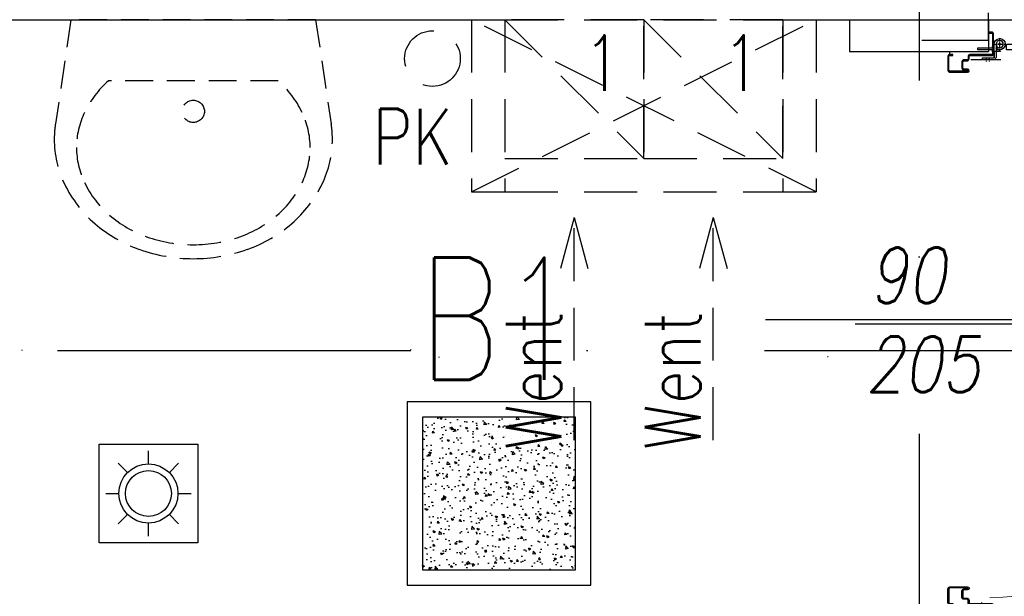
# Model space of a CAD drawing. Header units: millimetres. Extents: x 28600 to 181045, y -399112 to -163690.
# Tile 171 of 256: x 61250 to 61427, y -197545 to -197441. Entities that reach past the tile are written whole.
import ezdxf
from ezdxf.enums import TextEntityAlignment as Align

# ---------------------------------------------------------------- set-up
doc = ezdxf.new("R2010")
doc.units = ezdxf.units.MM
for name, pattern in [('CARKOVANA', [7.5, 5, -2.5]), ('CENTER', [0.6, 0.375, -0.075, 0.075, -0.075]), ('DASHDOT', [25.4, 12.7, -6.35, 0, -6.35]), ('DOT', [6.35, 0, -6.35]), ('Hidden Line', [391.222223, 282.222223, -109]), ('HIDDEN2', [4.7625, 3.175, -1.5875])]:
    doc.linetypes.add(name, pattern=pattern)
doc.layers.get('0').update_dxf_attribs({"color": 8})
for name, color, linetype in [('!! 0_ Istn-sciany', 8, 'Continuous'), ('!! 1_drzwi opis', 8, 'Continuous'), ('!! 1_drzwi-linia', 8, 'Continuous'), ('!! 1_PROJ Sciany', 8, 'Continuous'), ('!! 1_Wyburzenia', 8, 'CARKOVANA'), ('!! 2_wypos-sanitarne', 8, 'Continuous'), ('0-osie-liniA', 8, 'DASHDOT'), ('E1', 2, 'Continuous'), ('E_0', 4, 'Continuous'), ('E_OSP', 2, 'Continuous')]:
    doc.layers.add(name, color=color, linetype=linetype)
doc.styles.add('50', font='ROMANS.shx', dxfattribs={"width": 0.8, "height": 10})
doc.styles.add('ARCHETYP', font='romans.shx', dxfattribs={"height": 15})
doc.styles.add('ELE1', font='romans.shx', dxfattribs={"width": 0.8, "height": 18})

# ---------------------------------------------------------------- blocks, each defined once
blk = doc.blocks.new('A$C578D6593')
for p, q in [((-26.36, 0), (-29.16, 18.76)), ((17.64, 0), (20.43, 18.76)), ((-19.63, 11), (10.9, 11)), ((-26.36, 0), (17.64, 0))]:
    blk.add_line(p, q)
blk.add_circle((-4.36, 16.5), 2)
for centre, radius, start, end in [((-4.36, 14), 29, 90, 109.6071), ((-4.36, 14), 29, 70.3929, 90), ((-5.67, 17.67), 25.11, 109.6071, 130.6955), ((-3.06, 17.67), 25.11, 49.3045, 70.3929), ((-5.67, 19.17), 21.11, 109.6071, 130.6955), ((-4.36, 15.5), 25, 90, 109.6071), ((-4.36, 15.5), 25, 70.3929, 90), ((-3.06, 19.17), 21.11, 49.3045, 70.3929), ((-7.68, 20), 22.03, 130.6955, 154.2825), ((-1.05, 20), 22.03, 25.7175, 49.3045), ((-7.68, 21.5), 18.03, 130.6955, 154.2825), ((-1.05, 21.5), 18.03, 25.7175, 49.3045), ((-10.79, 21.5), 18.58, 154.2825, 180), ((-10.79, 23), 14.58, 154.2825, 180), ((2.06, 23), 14.58, 0, 25.7175), ((2.06, 21.5), 18.58, 0, 25.7175), ((-10.79, 21.5), 18.58, 180, 188.4794), ((-10.79, 23), 14.58, 180, 205.7175), ((2.06, 23), 14.58, 334.2825, 0), ((2.06, 21.5), 18.58, 351.5206, 0), ((-7.68, 24.5), 18.03, 205.7175, 228.4823), ((-1.05, 24.5), 18.03, 311.5177, 334.2825)]:
    blk.add_arc(centre, radius, start, end)
blk = doc.blocks.new('A$C527aaae0')
at = {"lineweight": 5}
for points in [[(0, 0), (0, -0.4111)], [(0.1863, -0.1214), (0.1863, -0.1211)], [(0.1863, -0.1211), (0.1863, -0.1214)], [(-0.0573, -0.1985), (0.0582, -0.1985)]]:
    blk.add_lwpolyline(points, dxfattribs=at)
for points in [[(0.1915, -0.001), (0.1975, -0.0093), (0.203, -0.0173), (0.2082, -0.025), (0.213, -0.0326), (0.2175, -0.0402), (0.2216, -0.0479), (0.2255, -0.0558), (0.2292, -0.0639), (0.2328, -0.0735), (0.2366, -0.0845), (0.2399, -0.0953), (0.2429, -0.1061), (0.2453, -0.1169), (0.2473, -0.1278), (0.2487, -0.1389), (0.2495, -0.1502), (0.2498, -0.1618), (0.2492, -0.1766), (0.2478, -0.1918), (0.2457, -0.2067), (0.2428, -0.2214), (0.239, -0.2358), (0.2344, -0.25), (0.2289, -0.2639), (0.2225, -0.2775), (0.2132, -0.2936), (0.1947, -0.319), (0.174, -0.3415), (0.1513, -0.361), (0.1268, -0.3776), (0.1005, -0.391), (0.0726, -0.4011), (0.0432, -0.4079), (0.0125, -0.4112), (-0.0191, -0.4105), (-0.0495, -0.4063), (-0.0786, -0.3988), (-0.1062, -0.3881), (-0.1321, -0.3743), (-0.1563, -0.3574), (-0.1786, -0.3374), (-0.1988, -0.3143), (-0.2168, -0.2883), (-0.2237, -0.2746), (-0.2299, -0.2608), (-0.2353, -0.2468), (-0.24, -0.2327), (-0.2438, -0.2183), (-0.2467, -0.2037), (-0.2487, -0.1888), (-0.2498, -0.1735), (-0.2497, -0.1595), (-0.249, -0.1479), (-0.2479, -0.1367), (-0.2463, -0.1256), (-0.2444, -0.1148), (-0.242, -0.104), (-0.2392, -0.0932), (-0.2359, -0.0823), (-0.2322, -0.0712), (-0.2282, -0.0623), (-0.2242, -0.0541), (-0.22, -0.0461), (-0.2157, -0.0381), (-0.2113, -0.0303), (-0.2067, -0.0225), (-0.2019, -0.0148), (-0.1969, -0.0071), (-0.1921, -0.001)], [(0.1608, -0.0198), (0.1622, -0.0209), (0.1634, -0.022), (0.1645, -0.023), (0.1654, -0.024), (0.1663, -0.025), (0.1672, -0.0261), (0.1682, -0.0273), (0.1692, -0.0287), (0.1739, -0.0344), (0.1821, -0.0451), (0.1893, -0.0557), (0.1954, -0.0665), (0.2007, -0.0776), (0.2051, -0.0891), (0.2087, -0.1012), (0.2116, -0.114), (0.2138, -0.1277), (0.2152, -0.1416), (0.216, -0.1551), (0.2162, -0.1682), (0.2158, -0.181), (0.2146, -0.1937), (0.2128, -0.2063), (0.2103, -0.2189), (0.2069, -0.2316), (0.2007, -0.2493), (0.1874, -0.2756), (0.1704, -0.3001), (0.1499, -0.3221), (0.1263, -0.3413), (0.1, -0.3573), (0.0711, -0.3696), (0.0402, -0.3777), (0.0074, -0.3812), (-0.0248, -0.3802), (-0.0555, -0.3745), (-0.0846, -0.3645), (-0.1119, -0.3506), (-0.1369, -0.3331), (-0.1592, -0.3122), (-0.1785, -0.2885), (-0.1945, -0.2622), (-0.2053, -0.2373), (-0.2088, -0.2247), (-0.2117, -0.2119), (-0.2139, -0.1991), (-0.2155, -0.1862), (-0.2165, -0.1732), (-0.2167, -0.1601), (-0.2161, -0.147), (-0.2148, -0.1337), (-0.2129, -0.12), (-0.2097, -0.1056), (-0.2052, -0.0909), (-0.1995, -0.0763), (-0.1928, -0.0622), (-0.1851, -0.049), (-0.1767, -0.0372), (-0.1676, -0.0271), (-0.159, -0.0198)]]:
    blk.add_lwpolyline(points, close=True)
blk.add_lwpolyline([(0.2151, -0.1518), (0.2126, -0.1464), (0.21, -0.1415), (0.2071, -0.1372), (0.2038, -0.1333), (0.2, -0.1297), (0.1955, -0.1264), (0.1903, -0.1232), (0.1842, -0.1211), (-0.1851, -0.1211), (-0.1909, -0.1228), (-0.1959, -0.1256), (-0.2003, -0.1289), (-0.2043, -0.1326), (-0.2078, -0.1367), (-0.2109, -0.1413), (-0.2137, -0.1463), (-0.2163, -0.1518), (-0.2163, -0.1521)])
at = {"linetype": 'DOT'}
blk.add_lwpolyline([(-0.3533, -0.4109), (0.3467, -0.4109), (0.3467, -1.0109), (-0.3533, -1.0109)], close=True, dxfattribs=at)
for radius in [0.0371, 0.0219]:
    blk.add_circle((0.0005, -0.1995), radius)
blk = doc.blocks.new('zaw-dr-90-p')
at = {"color": 2, "linetype": 'CENTER', "ltscale": 0.2}
for p, q in [((24.5, 24), (31, 24)), ((24.5, 19), (31, 19)), ((12, 0), (-12, 0)), ((0, 12), (0, -12))]:
    blk.add_line(p, q, dxfattribs=at)
at = {"ltscale": 0.2}
for p, q in [((10, 12), (6.5, 12)), ((10, 0), (10, 6.5))]:
    blk.add_line(p, q, dxfattribs=at)
blk.add_lwpolyline([(10, 10), (10, 39), (6.5, 39), (6.5, 10)], dxfattribs=at)
blk.add_lwpolyline([(0, 6.5), (23.5, 6.5, 0.414214), (28, 11), (28, 31), (24.5, 31), (24.5, 11, -0.414214), (23.5, 10), (0, 10, 4.561698), (7.6, 6.5), (4.9, 4.2)], format="xyb", dxfattribs=at)
blk.add_lwpolyline([(-0.2, -0.2), (-2.5, -0.2), (-2.5, 0.2), (-0.2, 0.2), (-0.2, 2.5), (0.2, 2.5), (0.2, 0.2), (2.8, 0.2), (2.8, -0.2), (0.2, -0.2), (0.2, -2.8), (-0.2, -2.8)], close=True)
blk.add_circle((0, 0), 6.5, dxfattribs=at)
blk = doc.blocks.new('drzwi 90- sc 12')
for p, q in [((-13616.12, 20410.26), (-13620.22, 20410.26)), ((-13616.12, 20410.26), (-13620, 20410.26)), ((-13618.17, 20410.26), (-13616.22, 20410.26)), ((-13618.17, 20410.26), (-13616.22, 20410.26)), ((-13616.12, 20410.26), (-13616.12, 20411.46)), ((-13616.12, 20411.46), (-13615.02, 20411.46)), ((-13614.92, 20411.36), (-13614.92, 20313.77)), ((-13620.32, 20410.16), (-13620.32, 20313.77)), ((-13614.92, 20409.86), (-13620.32, 20409.86)), ((-13620.32, 20313.47), (-13620.32, 20317.97)), ((-13614.92, 20312.27), (-13614.92, 20317.97)), ((-13614.92, 20313.77), (-13620.32, 20313.77)), ((-13618.22, 20313.37), (-13620.22, 20313.37)), ((-13618.22, 20313.67), (-13618.22, 20313.37)), ((-13618.22, 20313.67), (-13616.42, 20313.67)), ((-13615.92, 20313.17), (-13615.92, 20312.17)), ((-13617.77, 20311.12), (-13617.77, 20305.72)), ((-13617.77, 20311.12), (-13617.77, 20305.72)), ((-13615.92, 20312.17), (-13615.02, 20312.17)), ((-13616.17, 20309.92), (-13617.37, 20309.92)), ((-13616.17, 20309.92), (-13616.17, 20311.02)), ((-13715.57, 20308.32), (-13715.57, 20308.56)), ((-13715.57, 20307.69), (-13715.57, 20308.56)), ((-13715.57, 20307.82), (-13715.57, 20308.56)), ((-13715.57, 20307.72), (-13715.37, 20307.72)), ((-13715.77, 20301.96), (-13716.27, 20301.96)), ((-13616.77, 20301.96), (-13616.27, 20301.96))]:
    blk.add_line(p, q)
for points in [[(-13665.27, 20284.96), (-13665.27, 20325.83)], [(-13615.57, 20309.64), (-13615.32, 20309.64), (-13615.32, 20309.82), (-13616.32, 20309.82), (-13616.32, 20309.64), (-13615.92, 20309.64)]]:
    blk.add_lwpolyline(points)
at = {"ltscale": 0.2}
for points in [[(-13715.57, 20307.51), (-13715.57, 20309.48, 0.414214), (-13715.91, 20309.82), (-13719.43, 20309.82, 0.414214), (-13719.77, 20309.48), (-13719.77, 20308.92), (-13719.59, 20308.92), (-13719.59, 20309.48, -0.414214), (-13719.43, 20309.64), (-13716.97, 20309.64)], [(-13716.97, 20309.64), (-13715.91, 20309.64, -0.414214), (-13715.75, 20309.48), (-13715.75, 20307.51)], [(-13615.92, 20309.64), (-13616.63, 20309.64, 0.414214), (-13616.79, 20309.48), (-13616.79, 20305.58, -0.414214), (-13617.13, 20305.24), (-13617.58, 20305.24, 0.414214), (-13617.74, 20305.08), (-13617.74, 20304.48, -0.414214), (-13618.08, 20304.14), (-13619.26, 20304.14, -0.414214), (-13619.6, 20304.48), (-13619.6, 20305.15, 1), (-13619.79, 20305.15), (-13619.79, 20301.96, 0.414214), (-13619.63, 20301.8), (-13617.11, 20301.8, 0.414214), (-13616.95, 20301.96), (-13616.95, 20302.52), (-13616.77, 20302.52), (-13616.77, 20301.96, -0.414214), (-13617.11, 20301.62), (-13619.63, 20301.62, -0.414214), (-13619.97, 20301.96), (-13619.97, 20305.15, -1), (-13619.42, 20305.15), (-13619.42, 20304.48, 0.414214), (-13619.26, 20304.32), (-13618.08, 20304.32, 0.414214), (-13617.92, 20304.48), (-13617.92, 20305.08, -0.414214), (-13617.58, 20305.42), (-13617.13, 20305.42, 0.414214), (-13616.97, 20305.58), (-13616.97, 20309.48, -0.414214), (-13616.63, 20309.82), (-13613.11, 20309.82, -0.414214), (-13612.77, 20309.48), (-13612.77, 20308.92), (-13612.95, 20308.92), (-13612.95, 20309.48, 0.414214), (-13613.11, 20309.64), (-13615.57, 20309.64)], [(-13715.75, 20307.76), (-13715.75, 20305.58, 0.414214), (-13715.41, 20305.24), (-13714.96, 20305.24, -0.414214), (-13714.8, 20305.08), (-13714.8, 20304.48, 0.414214), (-13714.46, 20304.14), (-13713.28, 20304.14, 0.414214), (-13712.94, 20304.48), (-13712.94, 20305.15, -1), (-13712.75, 20305.15), (-13712.75, 20301.96, -0.414214), (-13712.91, 20301.8), (-13715.43, 20301.8, -0.414214), (-13715.59, 20301.96), (-13715.59, 20302.52), (-13715.77, 20302.52), (-13715.77, 20301.96, 0.414214), (-13715.43, 20301.62), (-13712.91, 20301.62, 0.414214), (-13712.57, 20301.96), (-13712.57, 20305.15, 1), (-13713.12, 20305.15), (-13713.12, 20304.48, -0.414214), (-13713.28, 20304.32), (-13714.46, 20304.32, -0.414214), (-13714.62, 20304.48), (-13714.62, 20305.08, 0.414214), (-13714.96, 20305.42), (-13715.41, 20305.42, -0.414214), (-13715.57, 20305.58), (-13715.57, 20307.64)]]:
    blk.add_lwpolyline(points, format="xyb", dxfattribs=at)
at = {"lineweight": 30}
for points in [[(-13716.27, 20308.92), (-13721.27, 20308.92)], [(-13716.27, 20308.92), (-13716.27, 20296.92)], [(-13614.27, 20308.92), (-13609.27, 20308.92)], [(-13614.27, 20308.92), (-13614.27, 20296.92)]]:
    blk.add_lwpolyline(points, dxfattribs=at)
blk.add_lwpolyline([(-13616.79, 20308.82), (-13616.97, 20308.82), (-13616.97, 20307.42), (-13616.79, 20307.42)], close=True)
for centre, radius, start, end in [((-13620.22, 20410.16), 0.1, 90, 180), ((-13615.02, 20411.36), 0.1, 0, 90), ((-13620.22, 20313.47), 0.1, 180, 270), ((-13616.42, 20313.17), 0.5, 0, 90), ((-13616.27, 20311.02), 0.1, 0, 90), ((-13615.02, 20312.27), 0.1, 270, 0)]:
    blk.add_arc(centre, radius, start, end)
at = {"linetype": 'Hidden Line', "lineweight": 9, "ltscale": 0.05}
blk.add_arc((-13615.5, 20305.14), 99.12, 94.8005, 177.6944, dxfattribs=at)
at = {"xscale": 0.09999999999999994, "yscale": 0.09999999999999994, "zscale": 0.09999999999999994, "rotation": 180.0000000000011}
blk.add_blockref('zaw-dr-90-p', (-13614.92, 20310.92), dxfattribs=at)
blk = doc.blocks.new('1_ok-opis')
blk.add_line((0, 111.61), (0, 50))
for points in [[(-17, 128.61), (-17, 143.61)], [(17, 128.61), (17, 143.61)]]:
    blk.add_lwpolyline(points)
for centre, start, end in [((0, 143.61), 0, 180), ((0, 128.61), 180, 0)]:
    blk.add_arc(centre, 17, start, end)
at = {"style": 'ARCHETYP'}
for tag, height, rotation, p in [('NR', 12, 90, (0, 136.9)), ('NR', 12, 270, (0, 136.9)), ('SZEROKOŚĆ', 10, 270, (8, 78.29)), ('SZEROKOŚĆ', 10, 90, (-8, 78.29)), ('WYSOKOŚĆ', 10, 270, (-8, 78.29)), ('WYSOKOŚĆ', 10, 90, (8, 78.29))]:
    blk.add_attdef(tag, text='', height=height, rotation=rotation, dxfattribs=at).set_placement(p, align=Align.MIDDLE)
blk = doc.blocks.new('A$C33CB33F5')
at = {"layer": 'E1'}
h = blk.add_hatch(dxfattribs=at)
h.set_pattern_fill('AR-CONC', color=256)
h.set_pattern_definition([(50, (7522.688, -14898.817), (7.1726018, -0.6275213), [0.75, -8.25]), (355, (7522.688, -14898.817), (-1.3875133, 7.5219213), [0.6, -6.6]), (100.451444, (7523.286, -14898.869), (5.7850885, 6.8944), [0.637402, -7.011421]), (46.1842, (7522.688, -14896.817), (10.6724133, -1.655193), [1.125, -12.375]), (96.635635, (7523.578, -14896.955), (9.3466195, 9.741186), [0.9561034, -10.5171376]), (351.184164, (7522.688, -14896.817), (9.3466195, 9.741186), [0.9, -9.9]), (21, (7523.688, -14897.317), (5.9690705, -4.026189), [0.75, -8.25]), (326, (7523.688, -14897.317), (2.4331533, 7.2515005), [0.6, -6.6]), (71.451445, (7524.1856, -14897.6525), (8.4022238, 3.2253115), [0.637402, -7.011421]), (37.5, (7522.6882, -14898.817), (0.12159855, 3.32893854), [0, -6.52, 0, -6.7, 0, -6.625]), (7.5, (7522.688, -14898.817), (2.6306954, 3.9441171), [0, -3.82, 0, -6.37, 0, -2.525]), (327.5, (7520.4582, -14898.817), (5.33822436, -0.2255487), [0, -2.5, 0, -7.8, 0, -10.35]), (317.5, (7519.458, -14898.817), (5.8318617, 1.0010498), [0, -3.25, 0, -5.18, 0, -7.35])])
h.paths.add_polyline_path([(25, -25), (25, 25), (-25, 25), (-25, -25)])
for points in [[(-30, 30), (30, 30), (30, -30), (-30, -30)], [(-25, 25), (25, 25), (25, -25), (-25, -25)]]:
    blk.add_lwpolyline(points, close=True, dxfattribs=at)
blk = doc.blocks.new('*U98')
at = {"layer": 'E_OSP'}
for p, q in [((0, 3.54), (0, 5.12)), ((-2.51, 2.51), (-3.62, 3.62)), ((2.51, 2.51), (3.62, 3.62)), ((-5.12, 0), (-3.54, 0)), ((3.54, 0), (5.12, 0)), ((-3.62, -3.62), (-2.51, -2.51)), ((3.62, -3.62), (2.51, -2.51)), ((0, -5.12), (0, -3.54))]:
    blk.add_line(p, q, dxfattribs=at)
blk.add_lwpolyline([(-5.9, 5.9), (5.9, 5.9), (5.9, -5.9), (-5.9, -5.9)], close=True, dxfattribs=at)
for radius in [3.54, 2.75]:
    blk.add_circle((0, 0), radius, dxfattribs=at)

msp = doc.modelspace()

# ---------------------------------------------------------------- linework, layer by layer
at = {"layer": '!! 0_ Istn-sciany'}
for points in [[(60824.56735, -197441.12813), (61331.56735, -197441.12813)], [(61393.56735, -197441.12813), (61464.56735, -197441.12813)]]:
    msp.add_lwpolyline(points, dxfattribs=at)
at = {"layer": '!! 1_PROJ Sciany'}
for points in [[(61399.56735, -197441.12813), (61399.56735, -197446.87813)], [(61424.56735, -197441.12813), (61424.56735, -197446.87813)], [(61399.56735, -197446.87813), (61424.56735, -197446.87813)]]:
    msp.add_lwpolyline(points, dxfattribs=at)
at = {"layer": '!! 1_Wyburzenia', "linetype": 'HIDDEN2', "ltscale": 3}
for points in [[(61331.56735, -197441.12813), (61331.56735, -197472.12813)], [(61331.56735, -197441.12813), (61337.56735, -197441.12813)], [(61331.56735, -197472.12813), (61393.56735, -197441.12813)], [(61393.56735, -197472.12813), (61331.56735, -197441.12813)], [(61337.56735, -197441.12813), (61362.56735, -197466.12813)], [(61337.56735, -197441.12813), (61337.56735, -197472.12813)], [(61337.56735, -197441.12813), (61387.56735, -197441.12813)], [(61362.56735, -197441.12813), (61387.56735, -197466.12813)], [(61387.56735, -197441.12813), (61387.56735, -197472.12813)], [(61387.56735, -197441.12813), (61393.56735, -197441.12813)], [(61393.56735, -197441.12813), (61393.56735, -197472.12813)], [(61331.56735, -197472.12813), (61337.56735, -197472.12813)], [(61337.56735, -197472.12813), (61387.56735, -197472.12813)], [(61387.56735, -197472.12813), (61393.56735, -197472.12813)], [(61350.06735, -197476.71718), (61347.38786, -197486.71718)], [(61350.06735, -197516.7637), (61350.06735, -197476.71718)], [(61350.06735, -197476.71718), (61352.74684, -197486.71718)], [(61375.06735, -197476.71718), (61372.38786, -197486.71718)], [(61375.06735, -197516.7637), (61375.06735, -197476.71718)], [(61375.06735, -197476.71718), (61377.74684, -197486.71718)]]:
    msp.add_lwpolyline(points, dxfattribs=at)
for points in [[(61337.56735, -197466.12813), (61362.56735, -197466.12813), (61362.56735, -197441.12813), (61337.56735, -197441.12813)], [(61362.56735, -197466.12813), (61387.56735, -197466.12813), (61387.56735, -197441.12813), (61362.56735, -197441.12813)]]:
    msp.add_lwpolyline(points, close=True, dxfattribs=at)
msp.add_circle((61324.56735, -197448.12813), 5, dxfattribs=at)
at = {"layer": '0-osie-liniA', "ltscale": 5}
for points in [[(61412.06735, -193575.54863), (61412.06735, -199799.35902)], [(57444.1616, -197500.62813), (62630.46575, -197500.62813)]]:
    msp.add_lwpolyline(points, dxfattribs=at)

# ---------------------------------------------------------------- block references
at = {"layer": '!! 1_drzwi opis'}
ref = msp.add_blockref('1_ok-opis', (61334.46492, -197495.12817), dxfattribs=dict(at, xscale=-1, rotation=269.9999963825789))
ref.add_attrib('WYSOKOŚĆ', '90 ', dxfattribs={"layer": '0', "height": 10, "rotation": 359.9999964, "style": '50', "oblique": 10, "width": 0.8}).set_placement((61412.75578, -197487.12817), align=Align.MIDDLE)
ref.add_attrib('SZEROKOŚĆ', '205', dxfattribs={"layer": '0', "height": 10, "rotation": 359.9999964, "style": '50', "oblique": 10, "width": 0.8}).set_placement((61412.75578, -197503.12817), align=Align.MIDDLE)
ref.add_attrib('NR', 'Dw', dxfattribs={"layer": '0', "height": 10, "rotation": 359.9999964, "style": '50', "oblique": 10, "width": 0.8}).set_placement((61463.07617, -197495.12818), align=Align.MIDDLE)
at = {"layer": '!! 1_drzwi-linia', "xscale": -1, "rotation": 270}
msp.add_blockref('drzwi 90- sc 12', (41115.64301, -183830.60843), dxfattribs=at)
at = {"layer": '!! 1_Wyburzenia', "linetype": 'HIDDEN2', "ltscale": 3, "rotation": 180}
msp.add_blockref('A$C578D6593', (61277.20373, -197441.12813), dxfattribs=at)
at = {"layer": '!! 2_wypos-sanitarne', "xscale": -100, "yscale": 100, "zscale": 100, "rotation": 180}
for p in [(61286.05319, -197601.62023), (61361.04543, -197602.87025)]:
    msp.add_blockref('A$C527aaae0', p, dxfattribs=at)
at = {"layer": 'E1', "color": 4, "ltscale": 20, "xscale": -0.55, "yscale": 0.55, "zscale": 0.55}
msp.add_blockref('A$C33CB33F5', (61336.53472, -197526.37813), dxfattribs=at)
at = {"layer": 'E_0', "xscale": 1.5, "yscale": 1.5, "zscale": 1.5}
msp.add_blockref('*U98', (61273.50208, -197526.37813), dxfattribs=at)

# ---------------------------------------------------------------- texts
at = {"layer": '!! 1_Wyburzenia', "linetype": 'HIDDEN2', "ltscale": 3, "style": 'ARCHETYP', "width": 0.8}
for s, rotation, p in [('1', 0, (61351.72878, -197453.9506)), ('1', 0, (61376.72878, -197453.9506)), ('PK', 0, (61313.80307, -197467.16591)), ('Went', 90, (61347.73712, -197518.55059)), ('Went', 90, (61372.73712, -197518.55059))]:
    msp.add_text(s, height=10, rotation=rotation, dxfattribs=at).set_placement(p)
at = {"layer": 'E1', "style": 'ELE1', "width": 0.75}
msp.add_text('B1', height=22, dxfattribs=at).set_placement((61336.53472, -197494.91875), align=Align.MIDDLE_CENTER)

doc.saveas('drawing.dxf')
